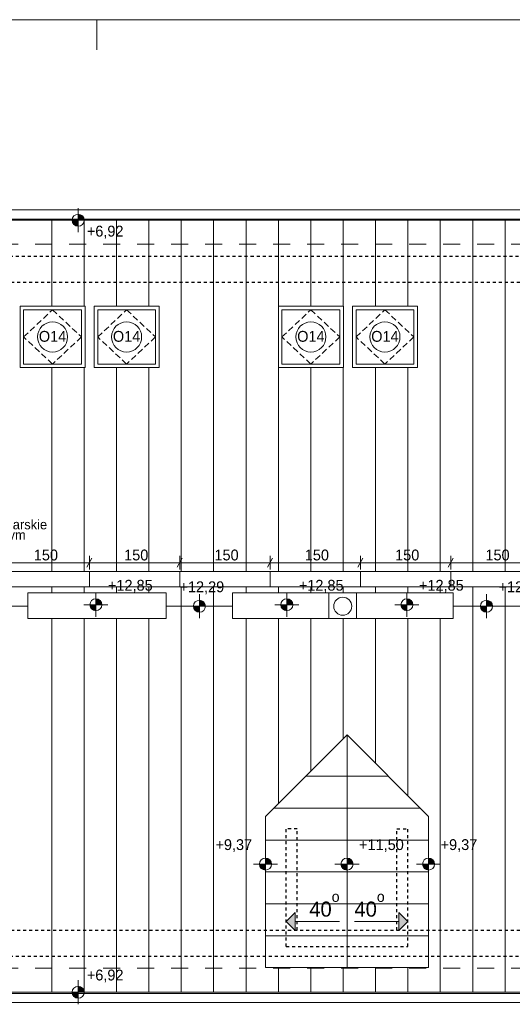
# Model space of a CAD drawing. Extents: x -21260 to 35740, y -2672 to 187028.
# Tile 119 of 120: x 16459 to 24639, y 170666 to 187028. Entities that reach past the tile are written whole.
import ezdxf

# ---------------------------------------------------------------- set-up
doc = ezdxf.new("R2010")
doc.units = 0
doc.header["$MEASUREMENT"] = 0
for name, pattern in [('Dashed', [564.444447, 282.222223, -282.222223]), ('Hidden Line', [100, 50, -50]), ('Krawędzie ukryte', [150, 100, -50])]:
    doc.linetypes.add(name, pattern=pattern)
for name, color, linetype in [('ARCH dach', 7, 'Continuous'), ('Arch wymiary', 7, 'Continuous'), ('INWENT RZĘDNE', 7, 'Continuous')]:
    doc.layers.add(name, color=color, linetype=linetype)
doc.layers.add('ARCH dach_Nr_Pióra__2', color=7, linetype='Continuous', lineweight=13, true_color=0x7f7f7f)
for name, color, linetype, lineweight in [('ARCH dach_Nr_Pióra__21', 7, 'Continuous', 13), ('Arch opisy okien_Nr_Pióra__21', 7, 'Continuous', 13), ('Arch opisy_Nr_Pióra__1', 7, 'Continuous', 25), ('Arch opisy_Nr_Pióra__21', 7, 'Continuous', 13), ('ARCH TABELA_Nr_Pióra__21', 7, 'Continuous', 13), ('Arch wymiary_Nr_Pióra__5', 7, 'Continuous', 13), ('Arch wyposazenie_Nr_Pióra__21', 7, 'Continuous', 13), ('INWENT DACH_Nr_Pióra__21', 7, 'Continuous', 13), ('INWENT RZĘDNE_Nr_Pióra__21', 7, 'Continuous', 13), ('INWENT. OKNA_Nr_Pióra__21', 7, 'Continuous', 13), ('INWENT.ŚCIANY_Nr_Pióra__1', 7, 'Continuous', 25), ('INWENT.ŚCIANY_Nr_Pióra__5', 7, 'Continuous', 13)]:
    doc.layers.add(name, color=color, linetype=linetype, lineweight=lineweight)
doc.styles.add('GENERATED_STYLE_1', font='txt')
doc.styles.add('GENERATED_STYLE_4', font='txt')
doc.styles.add('GENERATED_STYLE_5', font='txt')
doc.styles.add('GENERATED_STYLE_6', font='txt')
doc.dimstyles.new('GENERATED_STYLE__3', dxfattribs={"dimtxt": 179.999995, "dimasz": 114, "dimexe": 0.18, "dimexo": 0, "dimgap": 0.09, "dimtad": 1, "dimtih": 1, "dimtoh": 1, "dimdec": 0, "dimlfac": 0.1, "dimzin": 0, "dimdsep": 46, "dimtxsty": 'GENERATED_STYLE_1', "dimblk": 'ARROWHEAD_2', "dimblk1": 'ARROWHEAD_2', "dimblk2": 'ARROWHEAD_2', "dimcen": 0.09, "dimclrd": 7, "dimclre": 7, "dimclrt": 7, "dimazin": 0, "dimtfac": 1, "dimtdec": 4, "dimtmove": 0, "dimatfit": 3, "dimfxl": 0, "dimtolj": 1, "dimtzin": 0, "dimarcsym": 0})

# ---------------------------------------------------------------- blocks, each defined once
blk = doc.blocks.new('Linia_93', base_point=(21770, 172043))
at = {"layer": 'ARCH dach_Nr_Pióra__21', "linetype": 'Continuous'}
blk.add_hatch(color=256, dxfattribs=at).paths.add_polyline_path([(20884, 172043), (21034, 172193), (21034, 171893)], flags=0)
for p, q in [((20884, 172043), (21034, 172193)), ((21034, 172193), (21034, 171893)), ((20884, 172043), (21034, 171893)), ((21770, 172043), (21034, 172043))]:
    blk.add_line(p, q, dxfattribs=at)
blk = doc.blocks.new('Linia_94', base_point=(22018, 172043))
at = {"layer": 'ARCH dach_Nr_Pióra__21', "linetype": 'Continuous'}
blk.add_hatch(color=256, dxfattribs=at).paths.add_polyline_path([(22904, 172043), (22754, 171893), (22754, 172193)], flags=0)
for p, q in [((22904, 172043), (22754, 172193)), ((22754, 171893), (22754, 172193)), ((22018, 172043), (22754, 172043)), ((22904, 172043), (22754, 171893))]:
    blk.add_line(p, q, dxfattribs=at)
blk = doc.blocks.new('*D770')
at = {"layer": 'Arch wymiary_Nr_Pióra__5', "linetype": 'Continuous'}
for p, q in [((5659, 178079), (5572, 177929)), ((5616, 177892), (5616, 178117)), ((7159, 178079), (7072, 177929)), ((7116, 177892), (7116, 178117)), ((5542, 178004), (5616, 178004)), ((5616, 178004), (7116, 178004))]:
    blk.add_line(p, q, dxfattribs=at)
at = {"layer": 'Arch wymiary_Nr_Pióra__5', "char_height": 180, "attachment_point": 7, "style": 'GENERATED_STYLE_1'}
for s, insert in [('{150}', (6193, 178040)), ('{150}', (7693, 178040)), ('{150}', (9193, 178040)), ('{150}', (10693, 178040)), ('{150}', (12193, 178040)), ('{150}', (13693, 178040)), ('{150}', (15193, 178040)), ('{150}', (16693, 178040)), ('{150}', (18193, 178040)), ('{150}', (19693, 178040)), ('{150}', (21193, 178040)), ('{150}', (22693, 178040)), ('{150}', (24193, 178040)), ('{150}', (25693, 178040)), ('{150}', (27193, 178040)), ('{150}', (28693, 178040)), ('{297}', (30927, 178040))]:
    blk.add_mtext(s, dxfattribs=dict(at, insert=insert))
blk = doc.blocks.new('ARROWHEAD_2')
at = {"color": 0, "linetype": 'Continuous', "lineweight": 0}
for p, q in [((0, 0), (-1, 0)), ((-0.38, -0.66), (0.38, 0.66))]:
    blk.add_line(p, q, dxfattribs=at)
blk = doc.blocks.new('*D771')
at = {"layer": 'Arch wymiary_Nr_Pióra__5', "linetype": 'Continuous'}
for p, q in [((7159, 178079), (7072, 177929)), ((7116, 177892), (7116, 178117)), ((8659, 178079), (8572, 177929)), ((8616, 177892), (8616, 178117)), ((7116, 178004), (8616, 178004))]:
    blk.add_line(p, q, dxfattribs=at)
at = {"layer": 'Arch wymiary_Nr_Pióra__5', "char_height": 180, "attachment_point": 7, "style": 'GENERATED_STYLE_1'}
for s, insert in [('{150}', (6193, 178040)), ('{150}', (7693, 178040)), ('{150}', (9193, 178040)), ('{150}', (10693, 178040)), ('{150}', (12193, 178040)), ('{150}', (13693, 178040)), ('{150}', (15193, 178040)), ('{150}', (16693, 178040)), ('{150}', (18193, 178040)), ('{150}', (19693, 178040)), ('{150}', (21193, 178040)), ('{150}', (22693, 178040)), ('{150}', (24193, 178040)), ('{150}', (25693, 178040)), ('{150}', (27193, 178040)), ('{150}', (28693, 178040)), ('{297}', (30927, 178040))]:
    blk.add_mtext(s, dxfattribs=dict(at, insert=insert))
blk = doc.blocks.new('*D772')
at = {"layer": 'Arch wymiary_Nr_Pióra__5', "linetype": 'Continuous'}
for p, q in [((8659, 178079), (8572, 177929)), ((8616, 177892), (8616, 178117)), ((10159, 178079), (10072, 177929)), ((10116, 177892), (10116, 178117)), ((8616, 178004), (10116, 178004))]:
    blk.add_line(p, q, dxfattribs=at)
at = {"layer": 'Arch wymiary_Nr_Pióra__5', "char_height": 180, "attachment_point": 7, "style": 'GENERATED_STYLE_1'}
for s, insert in [('{150}', (6193, 178040)), ('{150}', (7693, 178040)), ('{150}', (9193, 178040)), ('{150}', (10693, 178040)), ('{150}', (12193, 178040)), ('{150}', (13693, 178040)), ('{150}', (15193, 178040)), ('{150}', (16693, 178040)), ('{150}', (18193, 178040)), ('{150}', (19693, 178040)), ('{150}', (21193, 178040)), ('{150}', (22693, 178040)), ('{150}', (24193, 178040)), ('{150}', (25693, 178040)), ('{150}', (27193, 178040)), ('{150}', (28693, 178040)), ('{297}', (30927, 178040))]:
    blk.add_mtext(s, dxfattribs=dict(at, insert=insert))
blk = doc.blocks.new('*D773')
at = {"layer": 'Arch wymiary_Nr_Pióra__5', "linetype": 'Continuous'}
for p, q in [((10159, 178079), (10072, 177929)), ((10116, 177892), (10116, 178117)), ((11659, 178079), (11572, 177929)), ((11616, 177892), (11616, 178117)), ((10116, 178004), (11616, 178004))]:
    blk.add_line(p, q, dxfattribs=at)
at = {"layer": 'Arch wymiary_Nr_Pióra__5', "char_height": 180, "attachment_point": 7, "style": 'GENERATED_STYLE_1'}
for s, insert in [('{150}', (6193, 178040)), ('{150}', (7693, 178040)), ('{150}', (9193, 178040)), ('{150}', (10693, 178040)), ('{150}', (12193, 178040)), ('{150}', (13693, 178040)), ('{150}', (15193, 178040)), ('{150}', (16693, 178040)), ('{150}', (18193, 178040)), ('{150}', (19693, 178040)), ('{150}', (21193, 178040)), ('{150}', (22693, 178040)), ('{150}', (24193, 178040)), ('{150}', (25693, 178040)), ('{150}', (27193, 178040)), ('{150}', (28693, 178040)), ('{297}', (30927, 178040))]:
    blk.add_mtext(s, dxfattribs=dict(at, insert=insert))
blk = doc.blocks.new('*D774')
at = {"layer": 'Arch wymiary_Nr_Pióra__5', "linetype": 'Continuous'}
for p, q in [((11659, 178079), (11572, 177929)), ((11616, 177892), (11616, 178117)), ((13159, 178079), (13072, 177929)), ((13116, 177892), (13116, 178117)), ((11616, 178004), (13116, 178004))]:
    blk.add_line(p, q, dxfattribs=at)
at = {"layer": 'Arch wymiary_Nr_Pióra__5', "char_height": 180, "attachment_point": 7, "style": 'GENERATED_STYLE_1'}
for s, insert in [('{150}', (6193, 178040)), ('{150}', (7693, 178040)), ('{150}', (9193, 178040)), ('{150}', (10693, 178040)), ('{150}', (12193, 178040)), ('{150}', (13693, 178040)), ('{150}', (15193, 178040)), ('{150}', (16693, 178040)), ('{150}', (18193, 178040)), ('{150}', (19693, 178040)), ('{150}', (21193, 178040)), ('{150}', (22693, 178040)), ('{150}', (24193, 178040)), ('{150}', (25693, 178040)), ('{150}', (27193, 178040)), ('{150}', (28693, 178040)), ('{297}', (30927, 178040))]:
    blk.add_mtext(s, dxfattribs=dict(at, insert=insert))
blk = doc.blocks.new('*D775')
at = {"layer": 'Arch wymiary_Nr_Pióra__5', "linetype": 'Continuous'}
for p, q in [((13159, 178079), (13072, 177929)), ((13116, 177892), (13116, 178117)), ((14659, 178079), (14572, 177929)), ((14616, 177892), (14616, 178117)), ((13116, 178004), (14616, 178004))]:
    blk.add_line(p, q, dxfattribs=at)
at = {"layer": 'Arch wymiary_Nr_Pióra__5', "char_height": 180, "attachment_point": 7, "style": 'GENERATED_STYLE_1'}
for s, insert in [('{150}', (6193, 178040)), ('{150}', (7693, 178040)), ('{150}', (9193, 178040)), ('{150}', (10693, 178040)), ('{150}', (12193, 178040)), ('{150}', (13693, 178040)), ('{150}', (15193, 178040)), ('{150}', (16693, 178040)), ('{150}', (18193, 178040)), ('{150}', (19693, 178040)), ('{150}', (21193, 178040)), ('{150}', (22693, 178040)), ('{150}', (24193, 178040)), ('{150}', (25693, 178040)), ('{150}', (27193, 178040)), ('{150}', (28693, 178040)), ('{297}', (30927, 178040))]:
    blk.add_mtext(s, dxfattribs=dict(at, insert=insert))
blk = doc.blocks.new('*D776')
at = {"layer": 'Arch wymiary_Nr_Pióra__5', "linetype": 'Continuous'}
for p, q in [((14659, 178079), (14572, 177929)), ((14616, 177892), (14616, 178117)), ((16159, 178079), (16072, 177929)), ((16116, 177892), (16116, 178117)), ((14616, 178004), (16116, 178004))]:
    blk.add_line(p, q, dxfattribs=at)
at = {"layer": 'Arch wymiary_Nr_Pióra__5', "char_height": 180, "attachment_point": 7, "style": 'GENERATED_STYLE_1'}
for s, insert in [('{150}', (6193, 178040)), ('{150}', (7693, 178040)), ('{150}', (9193, 178040)), ('{150}', (10693, 178040)), ('{150}', (12193, 178040)), ('{150}', (13693, 178040)), ('{150}', (15193, 178040)), ('{150}', (16693, 178040)), ('{150}', (18193, 178040)), ('{150}', (19693, 178040)), ('{150}', (21193, 178040)), ('{150}', (22693, 178040)), ('{150}', (24193, 178040)), ('{150}', (25693, 178040)), ('{150}', (27193, 178040)), ('{150}', (28693, 178040)), ('{297}', (30927, 178040))]:
    blk.add_mtext(s, dxfattribs=dict(at, insert=insert))
blk = doc.blocks.new('*D777')
at = {"layer": 'Arch wymiary_Nr_Pióra__5', "linetype": 'Continuous'}
for p, q in [((16159, 178079), (16072, 177929)), ((16116, 177892), (16116, 178117)), ((17659, 178079), (17572, 177929)), ((17616, 177892), (17616, 178117)), ((16116, 178004), (17616, 178004))]:
    blk.add_line(p, q, dxfattribs=at)
at = {"layer": 'Arch wymiary_Nr_Pióra__5', "char_height": 180, "attachment_point": 7, "style": 'GENERATED_STYLE_1'}
for s, insert in [('{150}', (6193, 178040)), ('{150}', (7693, 178040)), ('{150}', (9193, 178040)), ('{150}', (10693, 178040)), ('{150}', (12193, 178040)), ('{150}', (13693, 178040)), ('{150}', (15193, 178040)), ('{150}', (16693, 178040)), ('{150}', (18193, 178040)), ('{150}', (19693, 178040)), ('{150}', (21193, 178040)), ('{150}', (22693, 178040)), ('{150}', (24193, 178040)), ('{150}', (25693, 178040)), ('{150}', (27193, 178040)), ('{150}', (28693, 178040)), ('{297}', (30927, 178040))]:
    blk.add_mtext(s, dxfattribs=dict(at, insert=insert))
blk = doc.blocks.new('*D778')
at = {"layer": 'Arch wymiary_Nr_Pióra__5', "linetype": 'Continuous'}
for p, q in [((17659, 178079), (17572, 177929)), ((17616, 177892), (17616, 178117)), ((19159, 178079), (19072, 177929)), ((19116, 177892), (19116, 178117)), ((17616, 178004), (19116, 178004))]:
    blk.add_line(p, q, dxfattribs=at)
at = {"layer": 'Arch wymiary_Nr_Pióra__5', "char_height": 180, "attachment_point": 7, "style": 'GENERATED_STYLE_1'}
for s, insert in [('{150}', (6193, 178040)), ('{150}', (7693, 178040)), ('{150}', (9193, 178040)), ('{150}', (10693, 178040)), ('{150}', (12193, 178040)), ('{150}', (13693, 178040)), ('{150}', (15193, 178040)), ('{150}', (16693, 178040)), ('{150}', (18193, 178040)), ('{150}', (19693, 178040)), ('{150}', (21193, 178040)), ('{150}', (22693, 178040)), ('{150}', (24193, 178040)), ('{150}', (25693, 178040)), ('{150}', (27193, 178040)), ('{150}', (28693, 178040)), ('{297}', (30927, 178040))]:
    blk.add_mtext(s, dxfattribs=dict(at, insert=insert))
blk = doc.blocks.new('*D779')
at = {"layer": 'Arch wymiary_Nr_Pióra__5', "linetype": 'Continuous'}
for p, q in [((19159, 178079), (19072, 177929)), ((19116, 177892), (19116, 178117)), ((20659, 178079), (20572, 177929)), ((20616, 177892), (20616, 178117)), ((19116, 178004), (20616, 178004))]:
    blk.add_line(p, q, dxfattribs=at)
at = {"layer": 'Arch wymiary_Nr_Pióra__5', "char_height": 180, "attachment_point": 7, "style": 'GENERATED_STYLE_1'}
for s, insert in [('{150}', (6193, 178040)), ('{150}', (7693, 178040)), ('{150}', (9193, 178040)), ('{150}', (10693, 178040)), ('{150}', (12193, 178040)), ('{150}', (13693, 178040)), ('{150}', (15193, 178040)), ('{150}', (16693, 178040)), ('{150}', (18193, 178040)), ('{150}', (19693, 178040)), ('{150}', (21193, 178040)), ('{150}', (22693, 178040)), ('{150}', (24193, 178040)), ('{150}', (25693, 178040)), ('{150}', (27193, 178040)), ('{150}', (28693, 178040)), ('{297}', (30927, 178040))]:
    blk.add_mtext(s, dxfattribs=dict(at, insert=insert))
blk = doc.blocks.new('*D780')
at = {"layer": 'Arch wymiary_Nr_Pióra__5', "linetype": 'Continuous'}
for p, q in [((20659, 178079), (20572, 177929)), ((20616, 177892), (20616, 178117)), ((22159, 178079), (22072, 177929)), ((22116, 177892), (22116, 178117)), ((20616, 178004), (22116, 178004))]:
    blk.add_line(p, q, dxfattribs=at)
at = {"layer": 'Arch wymiary_Nr_Pióra__5', "char_height": 180, "attachment_point": 7, "style": 'GENERATED_STYLE_1'}
for s, insert in [('{150}', (6193, 178040)), ('{150}', (7693, 178040)), ('{150}', (9193, 178040)), ('{150}', (10693, 178040)), ('{150}', (12193, 178040)), ('{150}', (13693, 178040)), ('{150}', (15193, 178040)), ('{150}', (16693, 178040)), ('{150}', (18193, 178040)), ('{150}', (19693, 178040)), ('{150}', (21193, 178040)), ('{150}', (22693, 178040)), ('{150}', (24193, 178040)), ('{150}', (25693, 178040)), ('{150}', (27193, 178040)), ('{150}', (28693, 178040)), ('{297}', (30927, 178040))]:
    blk.add_mtext(s, dxfattribs=dict(at, insert=insert))
blk = doc.blocks.new('*D781')
at = {"layer": 'Arch wymiary_Nr_Pióra__5', "linetype": 'Continuous'}
for p, q in [((22159, 178079), (22072, 177929)), ((22116, 177892), (22116, 178117)), ((23659, 178079), (23572, 177929)), ((23616, 177892), (23616, 178117)), ((22116, 178004), (23616, 178004))]:
    blk.add_line(p, q, dxfattribs=at)
at = {"layer": 'Arch wymiary_Nr_Pióra__5', "char_height": 180, "attachment_point": 7, "style": 'GENERATED_STYLE_1'}
for s, insert in [('{150}', (6193, 178040)), ('{150}', (7693, 178040)), ('{150}', (9193, 178040)), ('{150}', (10693, 178040)), ('{150}', (12193, 178040)), ('{150}', (13693, 178040)), ('{150}', (15193, 178040)), ('{150}', (16693, 178040)), ('{150}', (18193, 178040)), ('{150}', (19693, 178040)), ('{150}', (21193, 178040)), ('{150}', (22693, 178040)), ('{150}', (24193, 178040)), ('{150}', (25693, 178040)), ('{150}', (27193, 178040)), ('{150}', (28693, 178040)), ('{297}', (30927, 178040))]:
    blk.add_mtext(s, dxfattribs=dict(at, insert=insert))
blk = doc.blocks.new('*D782')
at = {"layer": 'Arch wymiary_Nr_Pióra__5', "linetype": 'Continuous'}
for p, q in [((23659, 178079), (23572, 177929)), ((23616, 177892), (23616, 178117)), ((25159, 178079), (25072, 177929)), ((25116, 177892), (25116, 178117)), ((23616, 178004), (25116, 178004))]:
    blk.add_line(p, q, dxfattribs=at)
at = {"layer": 'Arch wymiary_Nr_Pióra__5', "char_height": 180, "attachment_point": 7, "style": 'GENERATED_STYLE_1'}
for s, insert in [('{150}', (6193, 178040)), ('{150}', (7693, 178040)), ('{150}', (9193, 178040)), ('{150}', (10693, 178040)), ('{150}', (12193, 178040)), ('{150}', (13693, 178040)), ('{150}', (15193, 178040)), ('{150}', (16693, 178040)), ('{150}', (18193, 178040)), ('{150}', (19693, 178040)), ('{150}', (21193, 178040)), ('{150}', (22693, 178040)), ('{150}', (24193, 178040)), ('{150}', (25693, 178040)), ('{150}', (27193, 178040)), ('{150}', (28693, 178040)), ('{297}', (30927, 178040))]:
    blk.add_mtext(s, dxfattribs=dict(at, insert=insert))
blk = doc.blocks.new('*D783')
at = {"layer": 'Arch wymiary_Nr_Pióra__5', "linetype": 'Continuous'}
for p, q in [((25159, 178079), (25072, 177929)), ((25116, 177892), (25116, 178117)), ((26659, 178079), (26572, 177929)), ((26616, 177892), (26616, 178117)), ((25116, 178004), (26616, 178004))]:
    blk.add_line(p, q, dxfattribs=at)
at = {"layer": 'Arch wymiary_Nr_Pióra__5', "char_height": 180, "attachment_point": 7, "style": 'GENERATED_STYLE_1'}
for s, insert in [('{150}', (6193, 178040)), ('{150}', (7693, 178040)), ('{150}', (9193, 178040)), ('{150}', (10693, 178040)), ('{150}', (12193, 178040)), ('{150}', (13693, 178040)), ('{150}', (15193, 178040)), ('{150}', (16693, 178040)), ('{150}', (18193, 178040)), ('{150}', (19693, 178040)), ('{150}', (21193, 178040)), ('{150}', (22693, 178040)), ('{150}', (24193, 178040)), ('{150}', (25693, 178040)), ('{150}', (27193, 178040)), ('{150}', (28693, 178040)), ('{297}', (30927, 178040))]:
    blk.add_mtext(s, dxfattribs=dict(at, insert=insert))
blk = doc.blocks.new('*D784')
at = {"layer": 'Arch wymiary_Nr_Pióra__5', "linetype": 'Continuous'}
for p, q in [((26659, 178079), (26572, 177929)), ((26616, 177892), (26616, 178117)), ((28159, 178079), (28072, 177929)), ((28116, 177892), (28116, 178117)), ((26616, 178004), (28116, 178004))]:
    blk.add_line(p, q, dxfattribs=at)
at = {"layer": 'Arch wymiary_Nr_Pióra__5', "char_height": 180, "attachment_point": 7, "style": 'GENERATED_STYLE_1'}
for s, insert in [('{150}', (6193, 178040)), ('{150}', (7693, 178040)), ('{150}', (9193, 178040)), ('{150}', (10693, 178040)), ('{150}', (12193, 178040)), ('{150}', (13693, 178040)), ('{150}', (15193, 178040)), ('{150}', (16693, 178040)), ('{150}', (18193, 178040)), ('{150}', (19693, 178040)), ('{150}', (21193, 178040)), ('{150}', (22693, 178040)), ('{150}', (24193, 178040)), ('{150}', (25693, 178040)), ('{150}', (27193, 178040)), ('{150}', (28693, 178040)), ('{297}', (30927, 178040))]:
    blk.add_mtext(s, dxfattribs=dict(at, insert=insert))
blk = doc.blocks.new('*D785')
at = {"layer": 'Arch wymiary_Nr_Pióra__5', "linetype": 'Continuous'}
for p, q in [((28159, 178079), (28072, 177929)), ((28116, 177892), (28116, 178117)), ((29659, 178079), (29572, 177929)), ((29616, 177892), (29616, 178117)), ((28116, 178004), (29616, 178004))]:
    blk.add_line(p, q, dxfattribs=at)
at = {"layer": 'Arch wymiary_Nr_Pióra__5', "char_height": 180, "attachment_point": 7, "style": 'GENERATED_STYLE_1'}
for s, insert in [('{150}', (6193, 178040)), ('{150}', (7693, 178040)), ('{150}', (9193, 178040)), ('{150}', (10693, 178040)), ('{150}', (12193, 178040)), ('{150}', (13693, 178040)), ('{150}', (15193, 178040)), ('{150}', (16693, 178040)), ('{150}', (18193, 178040)), ('{150}', (19693, 178040)), ('{150}', (21193, 178040)), ('{150}', (22693, 178040)), ('{150}', (24193, 178040)), ('{150}', (25693, 178040)), ('{150}', (27193, 178040)), ('{150}', (28693, 178040)), ('{297}', (30927, 178040))]:
    blk.add_mtext(s, dxfattribs=dict(at, insert=insert))
blk = doc.blocks.new('*D786')
at = {"layer": 'Arch wymiary_Nr_Pióra__5', "linetype": 'Continuous'}
for p, q in [((29659, 178079), (29572, 177929)), ((29616, 177892), (29616, 178117)), ((32541, 177929), (32627, 178079)), ((32584, 177892), (32584, 178117)), ((29616, 178004), (32584, 178004)), ((32584, 178004), (32657, 178004))]:
    blk.add_line(p, q, dxfattribs=at)
at = {"layer": 'Arch wymiary_Nr_Pióra__5', "char_height": 180, "attachment_point": 7, "style": 'GENERATED_STYLE_1'}
for s, insert in [('{150}', (6193, 178040)), ('{150}', (7693, 178040)), ('{150}', (9193, 178040)), ('{150}', (10693, 178040)), ('{150}', (12193, 178040)), ('{150}', (13693, 178040)), ('{150}', (15193, 178040)), ('{150}', (16693, 178040)), ('{150}', (18193, 178040)), ('{150}', (19693, 178040)), ('{150}', (21193, 178040)), ('{150}', (22693, 178040)), ('{150}', (24193, 178040)), ('{150}', (25693, 178040)), ('{150}', (27193, 178040)), ('{150}', (28693, 178040)), ('{297}', (30927, 178040))]:
    blk.add_mtext(s, dxfattribs=dict(at, insert=insert))
blk = doc.blocks.new('Koty wysokościowe_4', base_point=(19443, 177281))
at = {"layer": 'INWENT RZĘDNE_Nr_Pióra__21', "linetype": 'Continuous'}
for points in [[(19443, 177281), (19543, 177281), (19536, 177319), (19514, 177352), (19481, 177373), (19443, 177381)], [(19443, 177281), (19343, 177281), (19351, 177243), (19372, 177210), (19405, 177188), (19443, 177181)]]:
    blk.add_hatch(color=256, dxfattribs=at).paths.add_polyline_path(points, flags=0)
for p, q in [((19443, 177081), (19443, 177481)), ((19243, 177281), (19643, 177281))]:
    blk.add_line(p, q, dxfattribs=at)
blk.add_circle((19443, 177281), 100, dxfattribs=at)
at = {"layer": 'INWENT RZĘDNE_Nr_Pióra__21', "insert": (19112, 177481), "char_height": 180, "attachment_point": 7, "style": 'GENERATED_STYLE_1'}
blk.add_mtext('{+12,29}', dxfattribs=at)
blk = doc.blocks.new('Koty wysokościowe_5', base_point=(24211, 177281))
at = {"layer": 'INWENT RZĘDNE_Nr_Pióra__21', "linetype": 'Continuous'}
for points in [[(24211, 177281), (24311, 177281), (24303, 177319), (24282, 177352), (24249, 177373), (24211, 177381)], [(24211, 177281), (24111, 177281), (24119, 177243), (24140, 177210), (24173, 177188), (24211, 177181)]]:
    blk.add_hatch(color=256, dxfattribs=at).paths.add_polyline_path(points, flags=0)
for p, q in [((24211, 177081), (24211, 177481)), ((24011, 177281), (24411, 177281))]:
    blk.add_line(p, q, dxfattribs=at)
blk.add_circle((24211, 177281), 100, dxfattribs=at)
at = {"layer": 'INWENT RZĘDNE_Nr_Pióra__21', "insert": (24411, 177481), "char_height": 180, "attachment_point": 7, "style": 'GENERATED_STYLE_1'}
blk.add_mtext('{+12,29}', dxfattribs=at)
blk = doc.blocks.new('Koty wysokościowe_11', base_point=(17430, 183696))
at = {"layer": 'INWENT RZĘDNE_Nr_Pióra__21', "linetype": 'Continuous'}
for points in [[(17430, 183696), (17530, 183696), (17522, 183734), (17500, 183767), (17468, 183788), (17430, 183796)], [(17430, 183696), (17330, 183696), (17337, 183658), (17359, 183625), (17391, 183603), (17430, 183596)]]:
    blk.add_hatch(color=256, dxfattribs=at).paths.add_polyline_path(points, flags=0)
for p, q in [((17430, 183496), (17430, 183896)), ((17230, 183696), (17630, 183696))]:
    blk.add_line(p, q, dxfattribs=at)
blk.add_circle((17430, 183696), 100, dxfattribs=at)
at = {"layer": 'INWENT RZĘDNE_Nr_Pióra__21', "insert": (17574, 183391), "char_height": 180, "attachment_point": 7, "style": 'GENERATED_STYLE_1'}
blk.add_mtext('{+6,92}', dxfattribs=at)
blk = doc.blocks.new('Koty wysokościowe_12', base_point=(17430, 170866))
at = {"layer": 'INWENT RZĘDNE_Nr_Pióra__21', "linetype": 'Continuous'}
for points in [[(17430, 170866), (17330, 170866), (17337, 170828), (17359, 170795), (17391, 170773), (17430, 170766)], [(17430, 170866), (17530, 170866), (17522, 170904), (17500, 170937), (17468, 170958), (17430, 170966)]]:
    blk.add_hatch(color=256, dxfattribs=at).paths.add_polyline_path(points, flags=0)
for p, q in [((17430, 170666), (17430, 171066)), ((17230, 170866), (17630, 170866))]:
    blk.add_line(p, q, dxfattribs=at)
blk.add_circle((17430, 170866), 100, dxfattribs=at)
at = {"layer": 'INWENT RZĘDNE_Nr_Pióra__21', "insert": (17574, 171029), "char_height": 180, "attachment_point": 7, "style": 'GENERATED_STYLE_1'}
blk.add_mtext('{+6,92}', dxfattribs=at)
blk = doc.blocks.new('Koty wysokościowe_17', base_point=(17725, 177306))
at = {"layer": 'INWENT RZĘDNE_Nr_Pióra__21', "linetype": 'Continuous'}
for points in [[(17725, 177306), (17825, 177306), (17817, 177344), (17795, 177377), (17763, 177398), (17725, 177406)], [(17725, 177306), (17625, 177306), (17632, 177268), (17654, 177235), (17686, 177214), (17725, 177206)]]:
    blk.add_hatch(color=256, dxfattribs=at).paths.add_polyline_path(points, flags=0)
for p, q in [((17725, 177106), (17725, 177506)), ((17525, 177306), (17925, 177306))]:
    blk.add_line(p, q, dxfattribs=at)
blk.add_circle((17725, 177306), 100, dxfattribs=at)
at = {"layer": 'INWENT RZĘDNE_Nr_Pióra__21', "insert": (17925, 177506), "char_height": 180, "attachment_point": 7, "style": 'GENERATED_STYLE_1'}
blk.add_mtext('{+12,85}', dxfattribs=at)
blk = doc.blocks.new('Koty wysokościowe_18', base_point=(20894, 177306))
at = {"layer": 'INWENT RZĘDNE_Nr_Pióra__21', "linetype": 'Continuous'}
for points in [[(20894, 177306), (20994, 177306), (20987, 177344), (20965, 177377), (20932, 177398), (20894, 177406)], [(20894, 177306), (20794, 177306), (20802, 177268), (20824, 177235), (20856, 177214), (20894, 177206)]]:
    blk.add_hatch(color=256, dxfattribs=at).paths.add_polyline_path(points, flags=0)
for p, q in [((20894, 177106), (20894, 177506)), ((20694, 177306), (21094, 177306))]:
    blk.add_line(p, q, dxfattribs=at)
blk.add_circle((20894, 177306), 100, dxfattribs=at)
at = {"layer": 'INWENT RZĘDNE_Nr_Pióra__21', "insert": (21094, 177506), "char_height": 180, "attachment_point": 7, "style": 'GENERATED_STYLE_1'}
blk.add_mtext('{+12,85}', dxfattribs=at)
blk = doc.blocks.new('Koty wysokościowe_19', base_point=(22889, 177306))
at = {"layer": 'INWENT RZĘDNE_Nr_Pióra__21', "linetype": 'Continuous'}
for points in [[(22889, 177306), (22989, 177306), (22982, 177344), (22960, 177377), (22928, 177398), (22889, 177406)], [(22889, 177306), (22789, 177306), (22797, 177268), (22819, 177235), (22851, 177214), (22889, 177206)]]:
    blk.add_hatch(color=256, dxfattribs=at).paths.add_polyline_path(points, flags=0)
for p, q in [((22889, 177106), (22889, 177506)), ((22689, 177306), (23089, 177306))]:
    blk.add_line(p, q, dxfattribs=at)
blk.add_circle((22889, 177306), 100, dxfattribs=at)
at = {"layer": 'INWENT RZĘDNE_Nr_Pióra__21', "insert": (23089, 177506), "char_height": 180, "attachment_point": 7, "style": 'GENERATED_STYLE_1'}
blk.add_mtext('{+12,85}', dxfattribs=at)
blk = doc.blocks.new('Koty wysokościowe_27', base_point=(21894, 172996))
at = {"layer": 'INWENT RZĘDNE_Nr_Pióra__21', "linetype": 'Continuous'}
for points in [[(21894, 172996), (21794, 172996), (21802, 172958), (21823, 172925), (21856, 172904), (21894, 172896)], [(21894, 172996), (21994, 172996), (21986, 173034), (21965, 173067), (21932, 173089), (21894, 173096)]]:
    blk.add_hatch(color=256, dxfattribs=at).paths.add_polyline_path(points, flags=0)
for p, q in [((21894, 172796), (21894, 173196)), ((21694, 172996), (22094, 172996))]:
    blk.add_line(p, q, dxfattribs=at)
blk.add_circle((21894, 172996), 100, dxfattribs=at)
at = {"layer": 'INWENT RZĘDNE_Nr_Pióra__21', "insert": (22094, 173196), "char_height": 180, "attachment_point": 7, "style": 'GENERATED_STYLE_1'}
blk.add_mtext('{+11,50}', dxfattribs=at)
blk = doc.blocks.new('Koty wysokościowe_30', base_point=(23248, 172996))
at = {"layer": 'INWENT RZĘDNE_Nr_Pióra__21', "linetype": 'Continuous'}
for points in [[(23248, 172996), (23148, 172996), (23156, 172958), (23178, 172925), (23210, 172904), (23248, 172896)], [(23248, 172996), (23348, 172996), (23341, 173034), (23319, 173067), (23287, 173089), (23248, 173096)]]:
    blk.add_hatch(color=256, dxfattribs=at).paths.add_polyline_path(points, flags=0)
for p, q in [((23248, 172796), (23248, 173196)), ((23048, 172996), (23448, 172996))]:
    blk.add_line(p, q, dxfattribs=at)
blk.add_circle((23248, 172996), 100, dxfattribs=at)
at = {"layer": 'INWENT RZĘDNE_Nr_Pióra__21', "insert": (23448, 173196), "char_height": 180, "attachment_point": 7, "style": 'GENERATED_STYLE_1'}
blk.add_mtext('{+9,37}', dxfattribs=at)
blk = doc.blocks.new('Koty wysokościowe_31', base_point=(20540, 172996))
at = {"layer": 'INWENT RZĘDNE_Nr_Pióra__21', "linetype": 'Continuous'}
for points in [[(20540, 172996), (20440, 172996), (20447, 172958), (20469, 172925), (20502, 172904), (20540, 172896)], [(20540, 172996), (20640, 172996), (20632, 173034), (20610, 173067), (20578, 173089), (20540, 173096)]]:
    blk.add_hatch(color=256, dxfattribs=at).paths.add_polyline_path(points, flags=0)
for p, q in [((20540, 172796), (20540, 173196)), ((20340, 172996), (20740, 172996))]:
    blk.add_line(p, q, dxfattribs=at)
blk.add_circle((20540, 172996), 100, dxfattribs=at)
at = {"layer": 'INWENT RZĘDNE_Nr_Pióra__21', "insert": (19710, 173196), "char_height": 180, "attachment_point": 7, "style": 'GENERATED_STYLE_1'}
blk.add_mtext('{+9,37}', dxfattribs=at)

msp = doc.modelspace()

# ---------------------------------------------------------------- linework, layer by layer
at = {"layer": 'ARCH dach_Nr_Pióra__2', "linetype": 'Continuous'}
for p, q in [((16991.3, 183695.9), (16991.3, 182265.9)), ((17528.9, 183695.9), (17528.9, 182265.9)), ((18066.6, 183695.9), (18066.6, 182265.9)), ((18604.3, 183695.9), (18604.3, 182265.9)), ((19142, 183695.9), (19142, 177855.9)), ((19679.7, 183695.9), (19679.7, 177855.9)), ((20217.4, 183695.9), (20217.4, 177855.9)), ((20755, 183695.9), (20755, 182265.9)), ((21292.7, 183695.9), (21292.7, 182265.9)), ((21830.4, 183695.9), (21830.4, 182265.9)), ((22368.1, 183695.9), (22368.1, 182265.9)), ((22905.8, 183695.9), (22905.8, 182265.9)), ((23443.5, 183695.9), (23443.5, 177855.9)), ((23981.1, 183695.9), (23981.1, 177855.9)), ((24518.8, 183695.9), (24518.8, 177855.9)), ((16991.3, 181245.9), (16991.3, 177855.9)), ((17528.9, 181245.9), (17528.9, 177855.9)), ((18066.6, 181245.9), (18066.6, 177855.9)), ((18604.3, 181245.9), (18604.3, 177855.9)), ((20755, 181245.9), (20755, 177855.9)), ((21292.7, 181245.9), (21292.7, 177855.9)), ((21830.4, 181245.9), (21830.4, 177855.9)), ((22368.1, 181245.9), (22368.1, 177855.9)), ((22905.8, 181245.9), (22905.8, 177855.9)), ((16991.3, 177605.9), (16991.3, 177505.9)), ((17528.9, 177605.9), (17528.9, 177505.9)), ((18066.6, 177605.9), (18066.6, 177505.9)), ((18604.3, 177605.9), (18604.3, 177505.9)), ((19142, 177605.9), (19142, 170865.9)), ((19679.7, 177605.9), (19679.7, 170865.9)), ((20217.4, 177605.9), (20217.4, 177505.9)), ((20755, 177605.9), (20755, 177505.9)), ((21292.7, 177605.9), (21292.7, 177505.9)), ((21830.4, 177605.9), (21830.4, 177505.9)), ((22368.1, 177605.9), (22368.1, 177505.9)), ((22905.8, 177605.9), (22905.8, 177505.9)), ((23443.5, 177605.9), (23443.5, 177505.9)), ((23981.1, 177605.9), (23981.1, 170865.9)), ((24518.8, 177605.9), (24518.8, 170865.9)), ((16991.3, 177075.9), (16991.3, 170865.9)), ((17528.9, 177075.9), (17528.9, 170865.9)), ((18066.6, 177075.9), (18066.6, 170865.9)), ((18604.3, 177075.9), (18604.3, 170865.9)), ((20217.4, 177075.9), (20217.4, 170865.9)), ((20755, 177075.9), (20755, 174003.8)), ((21292.7, 177075.9), (21292.7, 174541.5)), ((21830.4, 177075.9), (21830.4, 175079.2)), ((22368.1, 177075.9), (22368.1, 174668.8)), ((22905.8, 177075.9), (22905.8, 174131.1)), ((23443.5, 177075.9), (23443.5, 170865.9)), ((21207.1, 174455.9), (22581, 174455.9)), ((20677.1, 173925.9), (23111, 173925.9)), ((20539.8, 173395.9), (23248.4, 173395.9)), ((20539.8, 172865.9), (23248.4, 172865.9)), ((20539.8, 172335.9), (23248.4, 172335.9)), ((20539.8, 171805.9), (23248.4, 171805.9)), ((20755, 171275.9), (20755, 170865.9)), ((21292.7, 171275.9), (21292.7, 170865.9)), ((21830.4, 171275.9), (21830.4, 170865.9)), ((22368.1, 171275.9), (22368.1, 170865.9)), ((22905.8, 171275.9), (22905.8, 170865.9))]:
    msp.add_line(p, q, dxfattribs=at)
at = {"layer": 'Arch opisy okien_Nr_Pióra__21', "linetype": 'Continuous'}
for centre in [(17004.1, 181755.9), (18234.1, 181755.9), (21294.1, 181755.9), (22524.1, 181755.9)]:
    msp.add_circle(centre, 250, dxfattribs=at)
at = {"layer": 'ARCH TABELA_Nr_Pióra__21', "linetype": 'Continuous'}
for p, q in [((-21259.9, 187028.4), (35740.1, 187028.4)), ((17740.1, 186528.4), (17740.1, 187028.4)), ((17740.1, 186528.4), (17740.1, 187028.4)), ((17740.1, 186528.4), (17740.1, 187028.4))]:
    msp.add_line(p, q, dxfattribs=at)
at = {"layer": 'Arch wyposazenie_Nr_Pióra__21', "linetype": 'Continuous'}
for p, q in [((17615.6, 177855.9), (16115.6, 177855.9)), ((19115.6, 177855.9), (17615.6, 177855.9)), ((17615.6, 177855.9), (17615.6, 177605.9)), ((17615.6, 177605.9), (17615.6, 177855.9)), ((20615.6, 177855.9), (19115.6, 177855.9)), ((19115.6, 177855.9), (19115.6, 177605.9)), ((19115.6, 177605.9), (19115.6, 177855.9)), ((22115.6, 177855.9), (20615.6, 177855.9)), ((20615.6, 177855.9), (20615.6, 177605.9)), ((20615.6, 177605.9), (20615.6, 177855.9)), ((22115.6, 177605.9), (22115.6, 177855.9)), ((23615.6, 177855.9), (22115.6, 177855.9)), ((22115.6, 177855.9), (22115.6, 177605.9)), ((25115.6, 177855.9), (23615.6, 177855.9)), ((23615.6, 177855.9), (23615.6, 177605.9)), ((23615.6, 177605.9), (23615.6, 177855.9)), ((16115.6, 177605.9), (17615.6, 177605.9)), ((17615.6, 177605.9), (19115.6, 177605.9)), ((19115.6, 177605.9), (20615.6, 177605.9)), ((20615.6, 177605.9), (22115.6, 177605.9)), ((22115.6, 177605.9), (23615.6, 177605.9)), ((23615.6, 177605.9), (25115.6, 177605.9))]:
    msp.add_line(p, q, dxfattribs=at)
at = {"layer": 'INWENT DACH_Nr_Pióra__21', "linetype": 'Continuous'}
for p, q in [((-11505.9, 183865.9), (32584.1, 183865.9)), ((-11505.9, 183715.9), (32584.1, 183715.9)), ((-11505.9, 183695.9), (32584.1, 183695.9)), ((-6275.9, 177280.9), (16591.1, 177280.9)), ((18893.5, 177280.9), (19992.9, 177280.9)), ((23654.5, 177280.9), (24767.6, 177280.9)), ((20539.8, 173788.5), (21894.1, 175142.8)), ((21894.1, 171275.9), (21894.1, 175142.8)), ((23248.4, 173788.5), (21894.1, 175142.8)), ((20539.8, 171275.9), (20539.8, 173788.5)), ((23248.4, 171275.9), (23248.4, 173788.5)), ((20539.8, 171275.9), (23248.4, 171275.9)), ((-11505.9, 170865.9), (32584.1, 170865.9)), ((-11505.9, 170845.9), (32584.1, 170845.9)), ((-11505.9, 170695.9), (32584.1, 170695.9))]:
    msp.add_line(p, q, dxfattribs=at)
at = {"layer": 'INWENT DACH_Nr_Pióra__21', "linetype": 'Dashed'}
for p, q in [((-11505.9, 183295.9), (32584.1, 183295.9)), ((-11505.9, 171265.9), (32584.1, 171265.9))]:
    msp.add_line(p, q, dxfattribs=at)
at = {"layer": 'INWENT. OKNA_Nr_Pióra__21', "linetype": 'Continuous'}
for p, q in [((16464.1, 182265.9), (16464.1, 181245.9)), ((17544.1, 182265.9), (16464.1, 182265.9)), ((16524.1, 182205.9), (16524.1, 181305.9)), ((17484.1, 182205.9), (16524.1, 182205.9)), ((17484.1, 181305.9), (17484.1, 182205.9)), ((17544.1, 181245.9), (17544.1, 182265.9)), ((17694.1, 182265.9), (17694.1, 181245.9)), ((18774.1, 182265.9), (17694.1, 182265.9)), ((17754.1, 182205.9), (17754.1, 181305.9)), ((18714.1, 182205.9), (17754.1, 182205.9)), ((18714.1, 181305.9), (18714.1, 182205.9)), ((18774.1, 181245.9), (18774.1, 182265.9)), ((20754.1, 182265.9), (20754.1, 181245.9)), ((21834.1, 182265.9), (20754.1, 182265.9)), ((20814.1, 182205.9), (20814.1, 181305.9)), ((21774.1, 182205.9), (20814.1, 182205.9)), ((21774.1, 181305.9), (21774.1, 182205.9)), ((21834.1, 181245.9), (21834.1, 182265.9)), ((21984.1, 182265.9), (21984.1, 181245.9)), ((23064.1, 182265.9), (21984.1, 182265.9)), ((22044.1, 182205.9), (22044.1, 181305.9)), ((23004.1, 182205.9), (22044.1, 182205.9)), ((23004.1, 181305.9), (23004.1, 182205.9)), ((23064.1, 181245.9), (23064.1, 182265.9)), ((16524.1, 181305.9), (17484.1, 181305.9)), ((17754.1, 181305.9), (18714.1, 181305.9)), ((20814.1, 181305.9), (21774.1, 181305.9)), ((22044.1, 181305.9), (23004.1, 181305.9)), ((16464.1, 181245.9), (17544.1, 181245.9)), ((17694.1, 181245.9), (18774.1, 181245.9)), ((20754.1, 181245.9), (21834.1, 181245.9)), ((21984.1, 181245.9), (23064.1, 181245.9))]:
    msp.add_line(p, q, dxfattribs=at)
at = {"layer": 'INWENT. OKNA_Nr_Pióra__21', "linetype": 'Krawędzie ukryte'}
for p, q in [((16524.1, 181755.9), (17004.1, 182205.9)), ((17004.1, 182205.9), (17484.1, 181755.9)), ((17754.1, 181755.9), (18234.1, 182205.9)), ((18234.1, 182205.9), (18714.1, 181755.9)), ((20814.1, 181755.9), (21294.1, 182205.9)), ((21294.1, 182205.9), (21774.1, 181755.9)), ((22044.1, 181755.9), (22524.1, 182205.9)), ((22524.1, 182205.9), (23004.1, 181755.9)), ((17004.1, 181305.9), (16524.1, 181755.9)), ((17484.1, 181755.9), (17004.1, 181305.9)), ((18234.1, 181305.9), (17754.1, 181755.9)), ((18714.1, 181755.9), (18234.1, 181305.9)), ((21294.1, 181305.9), (20814.1, 181755.9)), ((21774.1, 181755.9), (21294.1, 181305.9)), ((22524.1, 181305.9), (22044.1, 181755.9)), ((23004.1, 181755.9), (22524.1, 181305.9))]:
    msp.add_line(p, q, dxfattribs=at)
at = {"layer": 'INWENT.ŚCIANY_Nr_Pióra__1', "linetype": 'Hidden Line'}
for p, q in [((-10905.9, 183095.9), (31984.1, 183095.9)), ((-10585.9, 182665.9), (31544.1, 182665.9)), ((20884.1, 171625.9), (20884.1, 173581.9)), ((21064.1, 173581.9), (20884.1, 173581.9)), ((21064.1, 171895.9), (21064.1, 173581.9)), ((22724.1, 171895.9), (22724.1, 173581.9)), ((22724.1, 173581.9), (22904.1, 173581.9)), ((22904.1, 171625.9), (22904.1, 173581.9)), ((-10585.9, 171895.9), (31544.1, 171895.9)), ((20884.1, 171625.9), (22904.1, 171625.9)), ((-10905.9, 171465.9), (31984.1, 171465.9))]:
    msp.add_line(p, q, dxfattribs=at)
at = {"layer": 'INWENT.ŚCIANY_Nr_Pióra__5', "linetype": 'Continuous'}
for p, q in [((16591.1, 177505.9), (18893.5, 177505.9)), ((16591.1, 177505.9), (16591.1, 177075.9)), ((18893.5, 177505.9), (18893.5, 177075.9)), ((19992.9, 177505.9), (21592.9, 177505.9)), ((19992.9, 177505.9), (19992.9, 177075.9)), ((21533.7, 177505.9), (22113.7, 177505.9)), ((21592.9, 177505.9), (21592.9, 177075.9)), ((22054.5, 177505.9), (23654.5, 177505.9)), ((22054.5, 177505.9), (22054.5, 177075.9)), ((23654.5, 177505.9), (23654.5, 177075.9)), ((16591.1, 177075.9), (18893.5, 177075.9)), ((19992.9, 177075.9), (21592.9, 177075.9)), ((22113.7, 177075.9), (21533.7, 177075.9)), ((22054.5, 177075.9), (23654.5, 177075.9))]:
    msp.add_line(p, q, dxfattribs=at)
msp.add_circle((21823.7, 177280.9), 150, dxfattribs=at)

# ---------------------------------------------------------------- block references
at = {"layer": 'ARCH dach', "linetype": 'Continuous'}
for name, p in [('Linia_93', (21770.2, 172042.8)), ('Linia_94', (22017.9, 172042.8))]:
    msp.add_blockref(name, p, dxfattribs=at)
at = {"layer": 'INWENT RZĘDNE'}
for name, p in [('Koty wysokościowe_11', (17429.5, 183695.9)), ('Koty wysokościowe_17', (17724.5, 177306.1)), ('Koty wysokościowe_4', (19443.2, 177280.9)), ('Koty wysokościowe_18', (20894.2, 177306.1)), ('Koty wysokościowe_19', (22889.4, 177306.1)), ('Koty wysokościowe_5', (24211.1, 177280.9)), ('Koty wysokościowe_31', (20539.8, 172996.1)), ('Koty wysokościowe_27', (21894.1, 172996.1)), ('Koty wysokościowe_30', (23248.4, 172996.1)), ('Koty wysokościowe_12', (17429.5, 170865.9))]:
    msp.add_blockref(name, p, dxfattribs=at)

# ---------------------------------------------------------------- texts
at = {"layer": 'Arch opisy okien_Nr_Pióra__21', "linetype": 'Continuous', "char_height": 180, "attachment_point": 2, "style": 'GENERATED_STYLE_6'}
for insert in [(17004.1, 181856.1), (18234.1, 181856.1), (21294.1, 181856.1), (22524.1, 181856.1)]:
    msp.add_mtext('{O14}', dxfattribs=dict(at, insert=insert))
at = {"layer": 'Arch opisy_Nr_Pióra__1', "linetype": 'Continuous', "char_height": 250, "style": 'GENERATED_STYLE_4'}
for insert, attachment_point in [((21770.2, 172119.4), 9), ((22017.9, 172119.4), 7)]:
    msp.add_mtext('{40\\A1{\\H0.7x;\\So^  ;}}', dxfattribs=dict(at, insert=insert, attachment_point=attachment_point))
at = {"layer": 'Arch opisy_Nr_Pióra__21', "linetype": 'Continuous', "insert": (15238.2, 178528.3), "char_height": 160, "width": 2027.404, "attachment_point": 4, "line_spacing_factor": 0.324629, "style": 'GENERATED_STYLE_5'}
msp.add_mtext('{ławy kominiarskie\\Pw kolorze antracytowym}', dxfattribs=at)

# ---------------------------------------------------------------- dimensions: what is measured, and where the dimension line sits
at = {"layer": 'Arch wymiary', "linetype": 'Continuous'}
for p1, p2, picture, middle in [((5615.6, 177855.9), (7115.6, 177855.9), '*D770', (6397.7, 178130)), ((7115.6, 177855.9), (8615.6, 177605.9), '*D771', (7897.7, 178130)), ((8615.6, 177605.9), (10115.6, 177730.9), '*D772', (9397.7, 178130)), ((10115.6, 177730.9), (11615.6, 177730.9), '*D773', (10897.7, 178130)), ((11615.6, 177730.9), (13115.6, 177730.9), '*D774', (12397.7, 178130)), ((13115.6, 177730.9), (14615.6, 177730.9), '*D775', (13897.7, 178130)), ((14615.6, 177730.9), (16115.6, 177730.9), '*D776', (15397.7, 178130)), ((16115.6, 177730.9), (17615.6, 177730.9), '*D777', (16897.7, 178130)), ((17615.6, 177730.9), (19115.6, 177730.9), '*D778', (18397.7, 178130)), ((19115.6, 177730.9), (20615.6, 177730.9), '*D779', (19897.7, 178130)), ((20615.6, 177730.9), (22115.6, 177730.9), '*D780', (21397.7, 178130)), ((22115.6, 177730.9), (23615.6, 177730.9), '*D781', (22897.7, 178130)), ((23615.6, 177730.9), (25115.6, 177730.9), '*D782', (24397.7, 178130)), ((25115.6, 177730.9), (26615.6, 177730.9), '*D783', (25897.7, 178130)), ((26615.6, 177730.9), (28115.6, 177730.9), '*D784', (27397.7, 178130)), ((28115.6, 177730.9), (29615.6, 177730.9), '*D785', (28897.7, 178130)), ((29615.6, 177730.9), (32584.1, 177810.3), '*D786', (31131.9, 178130))]:
    dim = msp.add_linear_dim(base=(5615.6, 178004), p1=p1, p2=p2, dimstyle='GENERATED_STYLE__3', dxfattribs=at)
    dim.commit()
    dim.dimension.update_dxf_attribs({"geometry": picture, "text_midpoint": middle})

doc.saveas('drawing.dxf')
